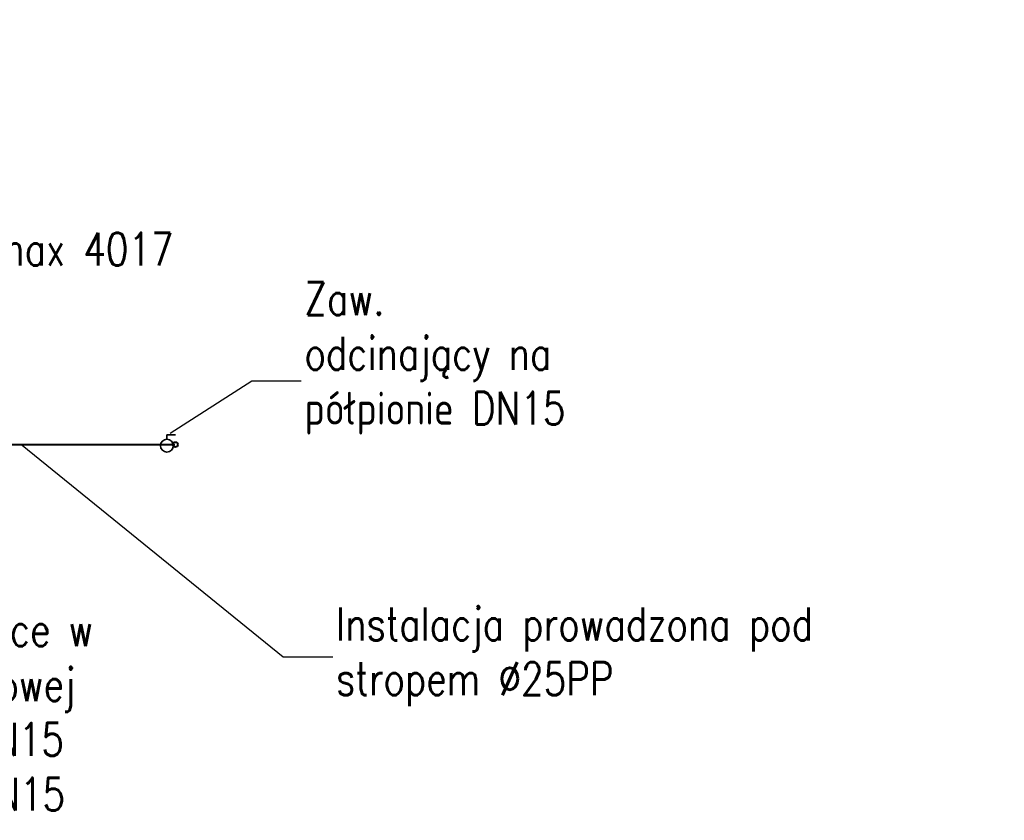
# Model space of a CAD drawing. Header units: millimetres. Extents: x 294088 to 335272, y 35511 to 100072.
# Tile 6 of 7: x 321608 to 327595, y 47797 to 52668. Entities that reach past the tile are written whole.
import ezdxf
from ezdxf import colors
from ezdxf.entities.mleader import LeaderData, LeaderLine
from ezdxf.enums import TextEntityAlignment as Align
from ezdxf.math import Vec2, Vec3

# ---------------------------------------------------------------- set-up
doc = ezdxf.new("R2010")
doc.units = ezdxf.units.MM
for name, color, linetype, lineweight in [('_B_OPIS', 221, 'Continuous', 25), ('_B_zawory', 250, 'Continuous', 35), ('IS_WODA', 160, 'Continuous', 40)]:
    doc.layers.add(name, color=color, linetype=linetype, lineweight=lineweight)
doc.styles.add('CP_ATTR', font='ROMANS.SHX')
doc.styles.add('STYL1', font='SIMPLEX.SHX', dxfattribs={"width": 0.8})

# ---------------------------------------------------------------- blocks, each defined once
blk = doc.blocks.new('CPHS_873')
for p, q in [((0, 0.3), (0, 0.5)), ((0, 0.5), (0.4, 0.5))]:
    blk.add_line(p, q)
blk.add_circle((0, 0), 0.3)
at = {"linetype": 'ByBlock', "style": 'CP_ATTR', "flags": 9}
for tag, p in [('TEMPERATURE', (-0.0912248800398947, -0.01845471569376)), ('CHARACTER', (-0.0912248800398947, -0.0183855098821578)), ('ORDER-NO', (-0.0912248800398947, -0.0186461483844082)), ('NAME', (-0.0912248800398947, -0.0182681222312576)), ('FLOW', (-0.0912248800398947, -0.0183268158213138)), ('NUMBER', (-0.0912248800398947, -0.0185134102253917)), ('PRODUCT-TYPE', (-0.0912248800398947, -0.0185782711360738)), ('PN', (-0.0910380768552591, -0.0183268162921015)), ('OTHER', (-0.0910349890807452, -0.0182681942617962)), ('PRODUCER', (-0.0909469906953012, -0.0183268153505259)), ('VOLTAGE', (-0.0908559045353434, -0.0185165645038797)), ('ARTICLE', (-0.0908296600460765, -0.018257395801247)), ('WEIGHT', (-0.0907987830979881, -0.0183885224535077)), ('GROUP', (-0.09078797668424, -0.018453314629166)), ('POWER', (-0.0907864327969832, -0.018653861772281)), ('DN', (-0.0906413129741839, -0.0185875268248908))]:
    blk.add_attdef(tag, text='', height=5e-05, dxfattribs=at).set_placement(p, align=Align.MIDDLE_LEFT)

msp = doc.modelspace()

# ---------------------------------------------------------------- linework, layer by layer
at = {"layer": 'IS_WODA'}
msp.add_line((317267.6741174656, 50082.7016842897), (322552.1354368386, 50082.7016842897), dxfattribs=at)
msp.add_circle((322554.2183542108, 50083.01092632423), 15.46108500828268, dxfattribs=at)

# ---------------------------------------------------------------- block references
at = {"layer": '_B_zawory', "ltscale": 3, "xscale": 130, "yscale": 130, "zscale": 130, "rotation": 359.9999999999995}
msp.add_blockref('CPHS_873', (322503.3021092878, 50076.68268036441), dxfattribs=at)

# ---------------------------------------------------------------- leaders
at = {"layer": '_B_OPIS'}
ml = msp.add_multileader_mtext('Standard', dxfattribs=at)
ml.set_content('{\\Fsimplex.shx|c1;Zaw. odcinające w szafce zaworowej \\Pzw:zaw.odc.DN15\\Pcw:}zaw.odc.DN15', color=256, style='STYL1')
ml.set_leader_properties(color=256)
ml.build(insert=Vec2(0, 0))
ml.multileader.update_dxf_attribs({"has_text_frame": 1, "text_left_attachment_type": 2, "text_right_attachment_type": 2, "text_top_attachment_type": 0, "text_bottom_attachment_type": 0, "dogleg_length": 0.1, "arrow_head_size": 5})
ctx = ml.context
ctx.base_point, ctx.char_height, ctx.arrow_head_size, ctx.landing_gap_size, ctx.plane_origin, ctx.plane_x_axis, ctx.plane_y_axis = Vec3(318941.2378912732, 52028.01104808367), 200, 5, 20, Vec3(323248.6749147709, 50768.65163112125), Vec3(1, 9.797174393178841e-16), Vec3(-9.797174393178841e-16, 1)
ctx.left_attachment, ctx.right_attachment = 2, 2
notes = []
notes.append((ctx, [(0, (1, 1, 0), (318640.1231173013, 52028.01104808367), (1, 9.797174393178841e-16), 301.1147739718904, [(0, [(316747.3280292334, 51202.8902983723)], 256, [])])]))
ctx.mtext.insert, ctx.mtext.text_direction, ctx.mtext.rotation, ctx.mtext.width, ctx.mtext.flow_direction = Vec3(318961.2378912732, 52628.01104808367), Vec3(1, 9.797174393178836e-16), 9.797174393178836e-16, 2933.565495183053, 5
ml = msp.add_multileader_mtext('Standard', dxfattribs=at)
ml.set_content('{\\Fsimplex.shx|c1;Zaw. na cyrkulacji stromax 4017 MW 4,00 DN15}', color=256, style='STYL1')
ml.set_leader_properties(color=256)
ml.build(insert=Vec2(0, 0))
ml.multileader.update_dxf_attribs({"has_text_frame": 1, "text_left_attachment_type": 2, "text_right_attachment_type": 2, "text_top_attachment_type": 0, "text_bottom_attachment_type": 0, "dogleg_length": 0.1, "arrow_head_size": 5})
ctx = ml.context
ctx.base_point, ctx.char_height, ctx.arrow_head_size, ctx.landing_gap_size, ctx.plane_origin, ctx.plane_x_axis, ctx.plane_y_axis = Vec3(318917.1076462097, 51086.48172668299), 200, 5, 20, Vec3(323217.7122888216, 50110.69582969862), Vec3(1, 9.797174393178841e-16), Vec3(-9.797174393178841e-16, 1)
ctx.left_attachment, ctx.right_attachment = 2, 2
notes.append((ctx, [(0, (1, 1, 0), (318615.9928722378, 51086.48172668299), (1, 9.797174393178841e-16), 301.1147739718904, [(0, [(317024.3455677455, 49408.04452666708)], 256, [])])]))
ctx.mtext.insert, ctx.mtext.text_direction, ctx.mtext.rotation, ctx.mtext.width, ctx.mtext.flow_direction = Vec3(318937.1076462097, 51372.19601239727), Vec3(1, 9.797174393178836e-16), 9.797174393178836e-16, 4063.082089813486, 5
ml = msp.add_multileader_mtext('Standard', dxfattribs=at)
ml.set_content('{\\Fsimplex.shx|c1;Zaw. odcinający na półpionie DN15}', color=256, style='STYL1')
ml.set_leader_properties(color=256)
ml.build(insert=Vec2(0, 0))
ml.multileader.update_dxf_attribs({"has_text_frame": 1, "text_left_attachment_type": 2, "text_right_attachment_type": 2, "text_top_attachment_type": 0, "text_bottom_attachment_type": 0, "dogleg_length": 0.1, "arrow_head_size": 5})
ctx = ml.context
ctx.base_point, ctx.char_height, ctx.arrow_head_size, ctx.landing_gap_size, ctx.plane_origin, ctx.plane_x_axis, ctx.plane_y_axis = Vec3(323319.9477563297, 50471.06464565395), 200, 5, 20, Vec3(323144.7923862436, 46410.89613927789), Vec3(1, 9.797174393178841e-16), Vec3(-9.797174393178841e-16, 1)
ctx.left_attachment, ctx.right_attachment = 2, 2
notes.append((ctx, [(0, (1, 1, 0), (323018.8329823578, 50471.06464565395), (1, 9.797174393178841e-16), 301.1147739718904, [(0, [(322518.3201866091, 50149.53949111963)], 256, [])])]))
ctx.mtext.insert, ctx.mtext.text_direction, ctx.mtext.rotation, ctx.mtext.width, ctx.mtext.flow_direction = Vec3(323339.9477563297, 51071.06464565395), Vec3(1, 9.797174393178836e-16), 9.797174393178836e-16, 1726.586039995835, 5
ml = msp.add_multileader_mtext('Standard', dxfattribs=at)
ml.set_content('{\\Fsimplex.shx|c1;Instalacja prowadzona pod stropem %%C25PP}', color=256, style='STYL1')
ml.set_leader_properties(color=256)
ml.build(insert=Vec2(0, 0))
ml.multileader.update_dxf_attribs({"has_text_frame": 1, "text_left_attachment_type": 2, "text_right_attachment_type": 2, "text_top_attachment_type": 0, "text_bottom_attachment_type": 0, "dogleg_length": 0.1, "arrow_head_size": 5})
ctx = ml.context
ctx.base_point, ctx.char_height, ctx.arrow_head_size, ctx.landing_gap_size, ctx.plane_origin, ctx.plane_x_axis, ctx.plane_y_axis = Vec3(323512.3970432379, 48791.87281509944), 200, 5, 20, Vec3(327813.0016858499, 50837.32956739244), Vec3(1, 9.797174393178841e-16), Vec3(-9.797174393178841e-16, 1)
ctx.left_attachment, ctx.right_attachment = 2, 2
notes.append((ctx, [(0, (1, 1, 0), (323211.282269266, 48791.87281509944), (1, 9.797174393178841e-16), 301.1147739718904, [(0, [(321619.6349647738, 50082.7016842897)], 256, [])])]))
ctx.mtext.insert, ctx.mtext.text_direction, ctx.mtext.rotation, ctx.mtext.width, ctx.mtext.flow_direction = Vec3(323532.3970432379, 49091.87281509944), Vec3(1, 9.797174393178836e-16), 9.797174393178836e-16, 4063.082089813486, 5
ml = msp.add_multileader_mtext('Standard', dxfattribs=at)
ml.set_content('{\\Fsimplex.shx|c1;Zaw. odcinające w szafce zaworowej \\Pzw:zaw.odc.DN15\\Pcw:}zaw.odc.DN15', color=256, style='STYL1')
ml.set_leader_properties(color=256)
ml.build(insert=Vec2(0, 0))
ml.multileader.update_dxf_attribs({"has_text_frame": 1, "text_left_attachment_type": 2, "text_right_attachment_type": 2, "text_top_attachment_type": 0, "text_bottom_attachment_type": 0, "dogleg_length": 0.1, "arrow_head_size": 5})
ctx = ml.context
ctx.base_point, ctx.char_height, ctx.arrow_head_size, ctx.landing_gap_size, ctx.plane_origin, ctx.plane_x_axis, ctx.plane_y_axis = Vec3(320033.2751251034, 48456.23143381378), 200, 5, 20, Vec3(323248.6749147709, 49506.92462368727), Vec3(1, 9.797174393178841e-16), Vec3(-9.797174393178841e-16, 1)
ctx.left_attachment, ctx.right_attachment = 2, 2
notes.append((ctx, [(0, (1, 1, 0), (319732.1603511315, 48456.23143381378), (1, 9.797174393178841e-16), 301.1147739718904, [(0, [(317055.3081936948, 49099.78077254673)], 256, [])])]))
ctx.mtext.insert, ctx.mtext.text_direction, ctx.mtext.rotation, ctx.mtext.width, ctx.mtext.flow_direction = Vec3(320053.2751251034, 49056.23143381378), Vec3(1, 9.797174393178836e-16), 9.797174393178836e-16, 2933.565495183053, 5
for ctx, leaders in notes:
    for number, flags, end, landing, length, lines in leaders:
        leader = LeaderData()
        leader.index, (leader.has_last_leader_line, leader.has_dogleg_vector, leader.attachment_direction) = number, flags
        leader.last_leader_point, leader.dogleg_vector, leader.dogleg_length = Vec3(end), Vec3(landing), length
        for number, points, colour, breaks in lines:
            line = LeaderLine()
            line.index, line.vertices, line.color, line.breaks = number, Vec3.list(points), colors.encode_raw_color(colour), breaks
            leader.lines.append(line)
        ctx.leaders.append(leader)

doc.saveas('drawing.dxf')
